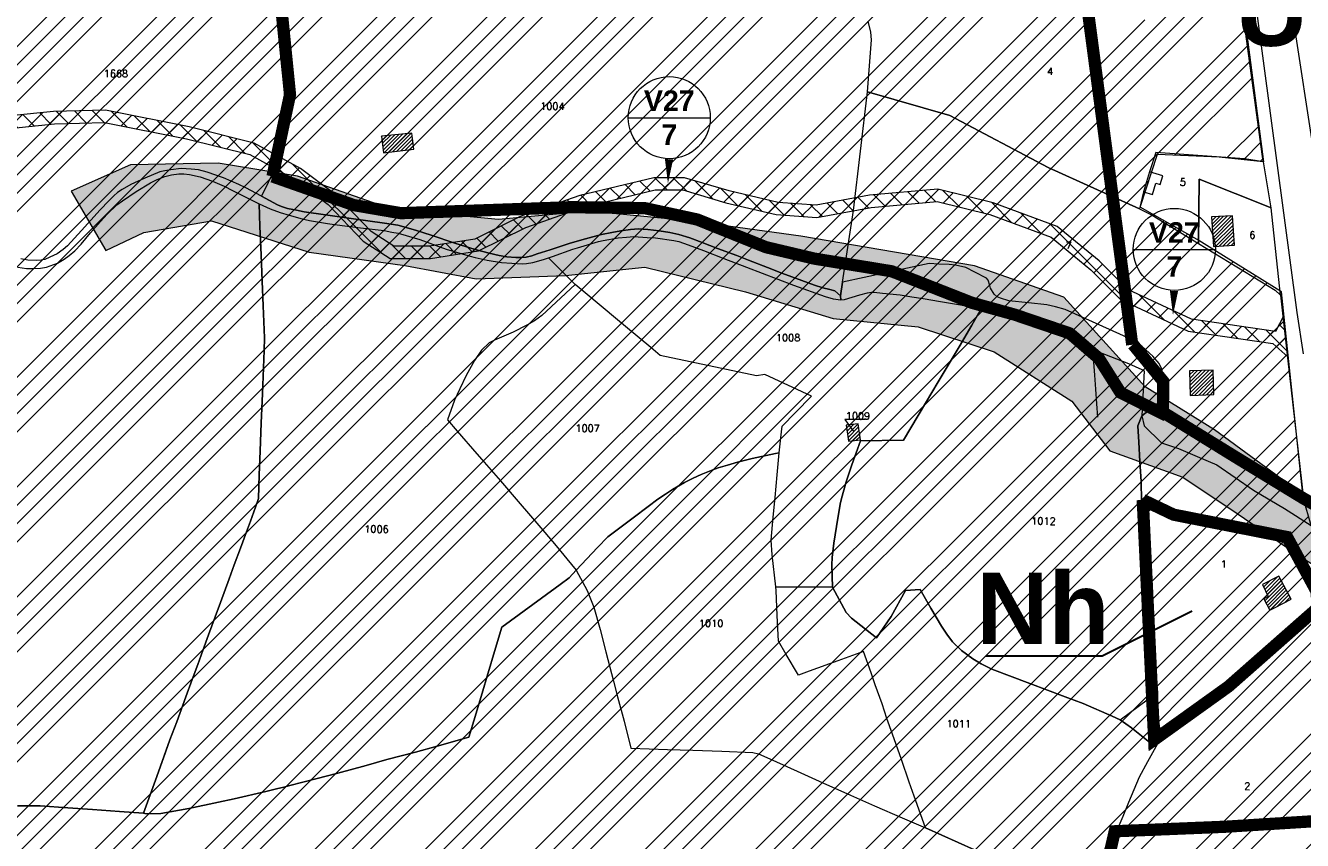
# Model space of a CAD drawing. Header units: metres. Extents: x 578835 to 593571, y 248557 to 255108.
# Tile 85 of 251: x 582667 to 583292, y 251496 to 251895. Entities that reach past the tile are written whole.
import ezdxf

# ---------------------------------------------------------------- set-up
doc = ezdxf.new("R2010")
doc.units = ezdxf.units.M
doc.linetypes.add('CACHEX2', pattern=[0.75, 0.5, -0.25])
doc.linetypes.add('SOLID_LINE', pattern=[0])
for name, color, linetype, lineweight in [('Cad-BATIMENT_BATI_LEGER13', 7, 'SOLID_LINE', 0), ('Cad-BATIMENT_BATI_PRIVE12', 7, 'SOLID_LINE', 0), ('Cad-BATIMENT_BATI_PRIVE12_HACH', 7, 'SOLID_LINE', 0), ('Cad-HYDROGRAPHI_COURS_D_EAU28', 5, 'SOLID_LINE', 0), ('Cad-PARCELLAIRE_PARCELLE1', 250, 'SOLID_LINE', 0), ('Cad-PARCELLAIRE_PARCELLE1_', 250, 'SOLID_LINE', 0), ('Cad-RESEAU_ROUT_AXE_DE_VOIE26', 255, 'SOLID_LINE', 0), ('Cad-RESEAU_ROUT_LIMITE_DE_VOIE_P23', 8, 'SOLID_LINE', 0), ('Cad-TOPONYMIE_DETAIL_PARCELLAIR181', 7, 'SOLID_LINE', 0), ('Cad-TOPONYMIE_NUMERO_DE_PARCELL182', 250, 'SOLID_LINE', 0), ('ER', 192, 'Continuous', 18), ('PLU', 7, 'CACHEX2', 5), ('PPRI global - contour', 152, 'Continuous', 5), ('PPRI global - hachures', 152, 'Continuous', 5), ('PPRIF - contour', 10, 'Continuous', 9)]:
    doc.layers.add(name, color=color, linetype=linetype, lineweight=lineweight)
doc.layers.add('PLU nom', color=7, linetype='Continuous')
doc.styles.get("Standard").update_dxf_attribs({"font": 'arialbd_0.ttf', "height": 50})
doc.styles.add('TEXTSTYLE_45_11', font='txt.shx', dxfattribs={"oblique": 50})

msp = doc.modelspace()

# ---------------------------------------------------------------- hatches: boundary and pattern name
at = {"layer": 'Cad-BATIMENT_BATI_PRIVE12_HACH', "ltscale": 0.4}
h = msp.add_hatch(dxfattribs=at)
h.set_pattern_fill('ANSI31', color=256, scale=0.4, style=0)
h.paths.add_polyline_path([(582842.53, 251832.44), (582857.47, 251834.14), (582856.48, 251842.08), (582841.52, 251840.61)])
h = msp.add_hatch(dxfattribs=at)
h.set_pattern_fill('ANSI31', color=256, scale=0.4, style=0)
h.paths.add_polyline_path([(583259.03, 251787.25), (583258, 251801.65), (583247.75, 251801.03), (583248.79, 251786.51)])
h = msp.add_hatch(dxfattribs=at)
h.set_pattern_fill('ANSI31', color=256, scale=0.4, style=0)
h.paths.add_polyline_path([(583248.82, 251714.05), (583248.48, 251726.06), (583236.96, 251725.67), (583237.31, 251713.65)])
h = msp.add_hatch(dxfattribs=at)
h.set_pattern_fill('ANSI31', color=256, scale=0.4, style=0)
h.paths.add_polyline_path([(583075.9, 251691.94), (583074.84, 251699.77), (583069.04, 251699.06), (583070.11, 251691.24)])
h = msp.add_hatch(dxfattribs=at)
h.set_pattern_fill('ANSI31', color=256, scale=0.4, style=0)
h.paths.add_polyline_path([(583286.67, 251613.99), (583280.63, 251625.19), (583272.65, 251621.07), (583275.52, 251615.29), (583273.31, 251614.1), (583276.33, 251608.56), (583278.63, 251609.64)])
at = {"layer": 'ER', "ltscale": 0.4}
h = msp.add_hatch(dxfattribs=at)
h.set_pattern_fill('ANSI37', color=256, scale=2, style=0)
h.paths.add_polyline_path([(582796.74, 252490.16), (582769.25, 252486.91), (582751.21, 252470.8), (582730.2, 252455.87), (582703.18, 252445.74), (582667.97, 252433.81), (582630.66, 252426.35), (582616.13, 252419.7), (582611.33, 252414.89), (582602.92, 252440.09), (582578.85, 252485.94), (582556.56, 252535.65), (582541.51, 252565.17), (582528.44, 252580.62), (582512.68, 252591.12), (582488.4, 252608.05), (582472.83, 252625.23), (582472.83, 252631.27), (582478.02, 252640.23), (582488.83, 252642.2), (582507.51, 252640.55), (582536.33, 252630.95), (582584.88, 252614.59), (582587.68, 252619.98), (582538.23, 252636.64), (582508.74, 252646.46), (582488.55, 252648.24), (582474.22, 252645.64), (582466.83, 252632.88), (582466.83, 252622.92), (582484.41, 252603.52), (582509.3, 252586.16), (582524.4, 252576.09), (582536.48, 252561.82), (582551.15, 252533.05), (582573.45, 252483.32), (582597.39, 252437.73), (582606.72, 252409.73), (582605.23, 252404.89), (582595.31, 252402.74), (582584.48, 252412.53), (582568.75, 252427.7), (582550.3, 252455.57), (582537.23, 252472.05), (582516.52, 252510.01), (582497.68, 252526.49), (582474.98, 252541.62), (582445.46, 252553.78), (582431.57, 252558.41), (582430.11, 252545.81), (582423.34, 252552.84), (582404.55, 252581.87), (582376.71, 252616.66), (582350.38, 252633.62), (582321.17, 252646.47), (582291.42, 252649.97), (582249.04, 252650.55), (582220.64, 252652.25), (582175.3, 252658.48), (582156.76, 252664.66), (582149.33, 252667.45), (582147.99, 252661.54), (582154.76, 252659.01), (582173.93, 252652.61), (582220.05, 252646.27), (582248.82, 252644.55), (582291.03, 252643.98), (582319.58, 252640.62), (582347.53, 252628.32), (582372.64, 252612.14), (582399.68, 252578.35), (582418.62, 252549.09), (582474.29, 252491.38), (582506.5, 252456.92), (582516.46, 252433.67), (582520.16, 252416.24), (582513.46, 252404.9), (582485.65, 252372.56), (582464.23, 252348.89), (582447.94, 252338.57), (582435.29, 252336.46), (582397.51, 252342.1), (582360.44, 252348.94), (582330, 252355.26), (582297.29, 252358.13), (582252.85, 252363.25), (582218.92, 252369.58), (582194.15, 252368.99), (582173.95, 252362.26), (582168.39, 252354.62), (582166.96, 252346.03), (582188.65, 252307.2), (582215.9, 252285.85), (582242.17, 252275.91), (582256.01, 252262.77), (582269.08, 252250.42), (582288.32, 252238.59), (582307.73, 252234.11), (582337.11, 252234.82), (582386.15, 252227.72), (582440.89, 252221.32), (582476.71, 252210.58), (582504.48, 252209.85), (582569, 252219.17), (582598.6, 252223.98), (582602.74, 252221.4), (582610.83, 252207.91), (582620.1, 252186.53), (582637.49, 252156.1), (582655.02, 252137.85), (582666.41, 252128.74), (582688.82, 252123.51), (582708.41, 252123.51), (582725.34, 252114.7), (582734.85, 252107.1), (582736.07, 252096.1), (582729.77, 252075.09), (582723.28, 252035.45), (582722.58, 252010.22), (582713.67, 251992.4), (582698.19, 251967.77), (582675.88, 251943.38), (582649.51, 251929.51), (582621.53, 251921.81), (582598.81, 251919.61), (582583.13, 251907.67), (582564.2, 251893.11), (582552.1, 251875.71), (582550.34, 251861.66), (582558.35, 251856.66), (582575.66, 251855.93), (582599.7, 251844.63), (582623.95, 251839.48), (582646.09, 251840.22), (582661.18, 251844.53), (582681.51, 251846.63), (582706.04, 251847.33), (582746.16, 251839.31), (582777.12, 251831.57), (582798.72, 251819.73), (582815.48, 251807.16), (582832.68, 251789.25), (582845.85, 251780.72), (582865.53, 251780.72), (582889.06, 251784.4), (582912.14, 251795.94), (582940.37, 251805.82), (582975.56, 251814.26), (582989.04, 251814.26), (583010.12, 251807.94), (583034.7, 251802.16), (583054.6, 251800.68), (583081.25, 251805.73), (583113.44, 251808.52), (583139.2, 251802.26), (583169.25, 251791.08), (583188.74, 251775.08), (583203.28, 251760.54), (583236.28, 251745.14), (583277.77, 251739.04), (583285.1, 251732.57), (583282.99, 251752.41), (583279.03, 251744.92), (583238.02, 251750.95), (583206.78, 251765.53), (583192.77, 251779.53), (583172.29, 251796.35), (583140.96, 251808.01), (583113.9, 251814.59), (583080.43, 251811.68), (583054.26, 251806.73), (583035.62, 251808.11), (583011.67, 251813.74), (582989.92, 251820.26), (582974.85, 251820.26), (582938.67, 251811.58), (582909.8, 251801.48), (582887.21, 251790.18), (582865.06, 251786.72), (582847.62, 251786.72), (582836.53, 251793.9), (582819.47, 251811.67), (582801.97, 251824.79), (582779.32, 251837.21), (582747.47, 251845.17), (582706.55, 251853.35), (582681.11, 251852.63), (582660.04, 251850.45), (582645.16, 251846.19), (582624.48, 251845.5), (582601.62, 251850.35), (582577.12, 251861.88), (582560.18, 251862.58), (582556.77, 251864.72), (582557.87, 251873.5), (582568.6, 251888.92), (582586.78, 251902.91), (582601.08, 251913.8), (582622.62, 251915.89), (582651.73, 251923.89), (582679.6, 251938.56), (582702.98, 251964.12), (582718.9, 251989.45), (582728.54, 252008.73), (582729.27, 252034.88), (582735.63, 252073.74), (582742.17, 252095.55), (582740.54, 252110.23), (582728.63, 252119.76), (582709.88, 252129.51), (582689.51, 252129.51), (582669.09, 252134.27), (582659.07, 252142.29), (582642.34, 252159.72), (582625.47, 252189.22), (582616.18, 252210.66), (582607.14, 252225.72), (582599.86, 252230.27), (582568.09, 252225.1), (582504.13, 252215.86), (582477.66, 252216.56), (582442.11, 252227.22), (582386.93, 252233.67), (582337.47, 252240.84), (582308.34, 252240.12), (582290.63, 252244.21), (582272.75, 252255.21), (582260.13, 252267.13), (582245.42, 252281.1), (582218.88, 252291.14), (582193.3, 252311.18), (582173.22, 252347.11), (582174.08, 252352.24), (582177.67, 252357.17), (582195.19, 252363.01), (582218.44, 252363.57), (582251.95, 252357.32), (582296.68, 252352.16), (582329.13, 252349.31), (582359.28, 252343.05), (582396.52, 252336.18), (582435.34, 252330.39), (582450.12, 252332.85), (582468.13, 252344.25), (582490.15, 252368.59), (582518.35, 252401.39), (582526.51, 252415.2), (582522.21, 252435.49), (582511.6, 252460.25), (582478.64, 252495.51), (582435.51, 252540.22), (582436.68, 252550.38), (582443.36, 252548.15), (582472.15, 252536.3), (582494.03, 252521.72), (582511.77, 252506.2), (582532.21, 252468.72), (582545.44, 252452.05), (582564.11, 252423.84), (582580.39, 252408.14), (582593.57, 252396.22), (582609.94, 252399.78), (582612.27, 252407.34), (582619.61, 252414.69), (582632.52, 252420.61), (582669.52, 252428.01), (582705.19, 252440.09), (582733.04, 252450.53), (582755.47, 252466.46), (582796.94, 252473.67), (582796.82, 252482.36)])
at = {"layer": 'PPRI global - hachures', "ltscale": 0.4}
h = msp.add_hatch(dxfattribs=at)
h.set_pattern_fill('ANSI36', color=256, scale=2, style=0)
h.paths.add_polyline_path([(583752.45, 251486.52), (583710.38, 251446.09), (583675.6, 251437.2), (583545.35, 251444.47), (583497.62, 251469.54), (583410.25, 251572.24), (583343.11, 251625.61), (583309.94, 251652.29), (583249.26, 251696.77), (583215.29, 251717.79), (583175.45, 251761.78), (583131.77, 251777.15), (583046.82, 251791.7), (582993.43, 251798.98), (582943.27, 251803.83), (582898.78, 251799.79), (582847.01, 251804.64), (582800.49, 251820.93), (582761.66, 251827.4), (582718.78, 251826.59), (582689.66, 251813.65), (582706.65, 251784.54), (582725.25, 251793.43), (582758.42, 251799.09), (582806.15, 251783.73), (582853.07, 251777.26), (582887.86, 251770.79), (582931.54, 251772.41), (582970.37, 251776.45), (583019.72, 251764.32), (583062.6, 251751.38), (583104.22, 251747.18), (583141.43, 251735.05), (583179.46, 251710.79), (583198.06, 251686.53), (583233.66, 251673.59), (583260.35, 251655.8), (583291.1, 251634.78), (583323.45, 251614.56), (583334.78, 251595.15), (583346.11, 251562), (583345.3, 251532.89), (583342.06, 251490.84), (583316.17, 251479.52), (583292.71, 251466.58), (583274.92, 251446.36), (583244.98, 251423.72), (583213.38, 251407.3), (583185.07, 251398.41), (583138.96, 251404.07), (583098.51, 251408.92), (583100.12, 251381.42), (583137.34, 251375.76), (583179.4, 251367.68), (583198.82, 251372.53), (583217.43, 251387.09), (583253.02, 251407.3), (583294.28, 251427.52), (583318.55, 251436.41), (583346.05, 251439.65), (583364.66, 251433.18), (583410.15, 251419.25), (583474.06, 251388.52), (583527.45, 251384.48), (583572.75, 251379.62), (583626.14, 251365.07), (583663.36, 251345.66), (583712.71, 251314.12), (583749.11, 251290.67), (583768.53, 251274.5), (583762.05, 251433.8), (583761.24, 251495.26)])
at = {"layer": 'PPRIF - contour', "lineweight": 15}
h = msp.add_hatch(dxfattribs=at)
h.set_pattern_fill('ANSI34', color=30, scale=2, style=0)
h.paths.add_polyline_path([(583168.56, 249236.59), (583178.02, 249273.37), (583184.15, 249314.36), (583186.86, 249348.54), (583183.82, 249412.65), (583188.31, 249497.75), (583209.56, 249638.59), (583209.57, 249654.16), (583202.87, 249764.69), (583181.22, 249772.54), (583212.18, 249841.81), (583235.33, 249974.64), (583193.51, 249985.09), (583186.04, 250045.54), (583188.28, 250067.18), (583195.8, 250078.07), (583245.78, 250078.37), (583251.01, 250132.85), (583194.25, 250138.82), (583209.94, 250168.32), (583209.19, 250188.47), (583208.21, 250203.8), (583217.43, 250267.61), (583213.64, 250277.41), (583256.98, 250284.74), (583262.34, 250350.34), (583266.18, 250436.39), (583274.5, 250436.7), (583214.43, 250499.33), (583184.56, 250537.39), (583218.91, 250547.09), (583241.07, 250552.07), (583269.68, 250547.09), (583271.18, 250569.48), (583274.91, 250580.67), (583286.48, 250597.77), (583293.66, 250716.62), (583278.73, 250731.44), (583193.67, 250750.25), (583156.78, 250759.28), (583135.71, 250831.5), (583141.39, 250856.49), (583145.69, 250864.01), (583161.1, 250891.6), (583169.34, 250905.21), (583172.57, 250920.26), (583171.49, 250936.38), (583169.31, 250950.6), (583181.85, 251003.26), (583206.95, 251084.03), (583216.62, 251114.12), (583232.39, 251161.77), (583245.29, 251209.41), (583234.54, 251210.94), (583234.1, 251288.09), (583244.66, 251288.39), (583237.9, 251328.73), (583229.54, 251356.01), (583200.13, 251357.42), (583190.46, 251371.39), (583189.74, 251379.63), (583190.1, 251406.14), (583244.22, 251415.82), (583256.04, 251419.04), (583270.74, 251430.86), (583295.47, 251440.89), (583325.21, 251451.64), (583340.94, 251464.43), (583366, 251457.91), (583398.59, 251444.88), (583422.15, 251436.37), (583417.63, 251462.92), (583418.14, 251495.99), (583409.11, 251546.1), (583400.09, 251585.18), (583359.99, 251579.17), (583344.95, 251609.23), (583333.92, 251624.76), (583325.9, 251633.28), (583319.39, 251648.31), (583296.33, 251649.31), (583292.32, 251666.85), (583282.01, 251764.42), (583240.65, 251790.03), (583212.78, 251805.76), (583221.32, 251831.82), (583251.44, 251830.48), (583273.02, 251828.23), (583262.67, 251903.93), (583199.69, 251895.44), (583192.95, 251945.32), (583256.33, 251954.31), (583243.74, 252050.47), (583214.52, 252068.27), (583208.68, 252073.66), (583201.93, 252137.92), (583178.11, 252135.22), (583183.95, 252176.12), (583226.69, 252181.65), (583216.8, 252253.1), (583210.96, 252307.92), (583193.36, 252422.33), (583178.97, 252519.84), (583167.73, 252607.66), (583178.52, 252614.4), (583188.29, 252625.39), (583184.93, 252642.05), (583192.13, 252639.75), (583210.89, 252641.9), (583205.05, 252676.95), (583200.1, 252708.47), (583205.05, 252708.02), (583194.96, 252797.38), (583191.02, 252799.28), (583173.51, 252800.6), (583168.08, 252797.59), (583165.67, 252793.82), (583165.69, 252787.69), (583073.05, 252815.41), (583065.66, 252814.13), (583065.94, 252812.7), (583046.85, 252808.33), (583047.04, 252816.04), (582997.15, 252812.42), (582995.86, 252782.45), (582980.16, 252787.72), (582949.89, 252804.92), (582947.27, 252800.69), (582935.19, 252777.61), (582924.38, 252768.8), (582917.32, 252760.63), (582910.91, 252748.5), (582903.76, 252736.42), (582880, 252724.86), (582817.58, 252706.15), (582782.59, 252696.37), (582747.69, 252696.56), (582653.19, 252726.32), (582583.51, 252736.7), (582547.53, 252745.89), (582391.95, 252693.83), (582342.71, 252696.56), (582258, 252701.11), (582228.89, 252730.03), (582194.3, 252754.65), (582137.15, 252749.12), (582028.37, 252701.22), (581997.03, 252701.83), (581923.09, 252643.99), (581895.44, 252653.82), (581782.97, 252699.88), (581749.17, 252724.45), (581694.48, 252730.59), (581626.87, 252779.73), (581623.69, 252832.13), (581568.99, 252867.14), (581549.94, 252902.76), (581520.9, 252875.84), (581488.95, 252861.1), (581415.1, 252871.66), (581333.97, 252861.22), (581285.87, 252845.9), (581226.26, 252859.41), (581213.27, 252848.96), (581176.79, 252829.19), (581135.62, 252832.26), (581093.83, 252851.3), (581026.18, 252865.71), (580894.22, 252859.98), (580764.18, 252821.75), (580666.25, 252837.89), (580606.97, 252807.31), (580553.37, 252825.96), (580518.38, 252831.19), (580426.24, 252844.58), (580314.78, 252864.48), (580232.54, 252861.61), (580193.34, 252877.86), (579737.68, 252731.06), (579339.29, 252594.91), (579467.34, 252529.95), (579492.26, 252526.53), (579537.88, 252506.87), (579628.29, 252501.98), (579673.34, 252488.27), (579756.55, 252421.24), (579801.62, 252412.32), (579849.52, 252376.66), (579890.09, 252373.24), (579954.11, 252362.98), (580003.08, 252331.22), (580020.69, 252319.86), (580037.79, 252307.65), (580048.55, 252295.44), (580067.12, 252269.55), (580095.49, 252178.46), (580127.66, 252086.63), (580157.22, 252011.67), (580209.32, 251928.46), (580208.41, 251858.24), (580196.24, 251818.11), (580206.29, 251790.3), (580227.07, 251716.54), (580274.53, 251673.98), (580324.82, 251599.61), (580345.2, 251567.99), (580352.27, 251548.44), (580380.56, 251474.57), (580498.13, 251465.11), (580632.34, 251425.65), (580688.87, 251403.81), (580903, 251328.66), (581057.22, 251304.45), (581128.89, 251277.45), (581306.24, 251176.53), (581363.6, 251156.15), (581418.4, 251079.72), (581465.72, 250967.17), (581546.02, 250830.88), (581604.72, 250760.44), (581621.29, 250710.76), (581635.31, 250677.64), (581677.37, 250643.25), (581761.5, 250538.8), (581878.03, 250481.58), (581978.36, 250416.05), (582083.64, 250336.15), (582132.06, 250252.96), (582193.12, 250147.32), (582211.34, 250118.18), (582217.79, 250080.35), (582244.22, 249930.09), (582252.92, 249788.8), (582279.87, 249720.73), (582264.14, 249693.23), (582229.1, 249576.98), (582243.69, 249504.21), (582236.53, 249458.37), (582233.12, 249417.21), (582207.89, 249404.14), (582210.7, 249314.66), (582282.52, 249136.36), (582365.79, 249069.63), (582329.51, 248868.66), (582370.33, 248802.93), (582389.99, 248830.88), (582435.35, 248829.37), (582475.81, 248930.64), (582488.18, 248933.83), (582505.04, 248934.94), (582536.56, 248931.03), (582545.58, 248873.46), (582547.73, 248837.81), (582559.27, 248733.3), (582660.26, 248731.96), (582707.75, 248722.61), (582711.09, 248844.25), (582713.77, 248853.61), (582730.11, 248933.31), (582770.57, 249048.63), (582781.22, 249070.77), (582782.86, 249074.05), (582786.69, 249073.51), (582794.34, 249066.4), (582795.98, 249060.39), (582802, 249037.44), (582837.54, 249029.24), (582847.92, 249019.4), (582859.41, 249022.68), (582870.89, 249021.59), (582882.91, 249029.79), (582897.68, 249024.87), (582894.41, 249004.61), (582898.78, 248991.5), (582903.16, 248984.94), (582914.71, 248986.01), (582980.86, 249040.12), (583036.72, 249107.47), (583089.79, 249152.85), (583096.96, 249144.66), (583169.29, 249123.72), (583150.9, 249178.85), (583158.77, 249200.15)])

# ---------------------------------------------------------------- linework, layer by layer
at = {"layer": 'Cad-BATIMENT_BATI_LEGER13'}
msp.add_lwpolyline([(583222.68, 251816.99), (583223.89, 251821.11), (583217.47, 251823.13), (583214.41, 251813.29), (583218.8, 251811.99), (583220.56, 251817.59), (583222.68, 251816.99), (583222.68, 251816.99)], close=True, dxfattribs=at)
msp.add_lwpolyline([(583222.68, 251816.99), (583223.89, 251821.11), (583217.47, 251823.13), (583214.41, 251813.29), (583218.8, 251811.99), (583220.56, 251817.59), (583222.68, 251816.99), (583222.68, 251816.99)], close=True, dxfattribs=at)
at = {"layer": 'Cad-BATIMENT_BATI_PRIVE12'}
for points in [[(582842.53, 251832.44), (582857.47, 251834.14), (582856.48, 251842.08), (582841.52, 251840.61), (582842.53, 251832.44), (582842.53, 251832.44)], [(583259.03, 251787.25), (583258, 251801.65), (583247.75, 251801.03), (583248.79, 251786.51), (583259.03, 251787.25), (583259.03, 251787.25)], [(583248.82, 251714.05), (583248.48, 251726.06), (583236.96, 251725.67), (583237.31, 251713.65), (583248.82, 251714.05), (583248.82, 251714.05)], [(583075.9, 251691.94), (583074.84, 251699.77), (583069.04, 251699.06), (583070.11, 251691.24), (583075.9, 251691.94), (583075.9, 251691.94)], [(583286.67, 251613.99), (583280.63, 251625.19), (583272.65, 251621.07), (583275.52, 251615.29), (583273.31, 251614.1), (583276.33, 251608.56), (583278.63, 251609.64), (583286.67, 251613.99), (583286.67, 251613.99)]]:
    msp.add_lwpolyline(points, close=True, dxfattribs=at)
at = {"layer": 'Cad-HYDROGRAPHI_COURS_D_EAU28'}
msp.add_lwpolyline([(582663.63, 251776.51), (582667.8, 251775.86), (582670.85, 251775.78), (582674.64, 251775.88), (582677.64, 251776.46), (582683.08, 251778.47), (582686.3, 251780.3), (582688.79, 251782.18), (582691.48, 251784.52), (582694.6, 251787.68), (582699.16, 251793.18), (582704.13, 251798.84), (582707.3, 251802.33), (582712.03, 251806.97), (582714.76, 251808.86), (582721.53, 251813.55), (582728.61, 251817.71), (582731.85, 251819.32), (582735.52, 251820.85), (582738.76, 251821.57), (582742.42, 251822.1), (582744.82, 251822.07), (582747.64, 251821.86), (582752.77, 251820.62), (582758.87, 251818.56), (582764.52, 251816.03), (582768.66, 251813.91), (582781.72, 251807.53), (582787.04, 251805.08), (582791.97, 251803.15), (582796.37, 251801.84), (582802.7, 251800.03), (582806.31, 251799.22), (582815.08, 251797.83), (582818.51, 251797.33), (582831.34, 251795.73), (582842.91, 251794.36), (582846.59, 251793.66), (582849.69, 251793.13), (582860.41, 251790.01), (582873.25, 251785.29), (582884.92, 251781.81), (582887.36, 251781.23), (582893.32, 251779.94), (582900.26, 251778.73), (582910.45, 251778.13), (582912.5, 251778.2), (582915.68, 251778.68), (582920.91, 251780.12), (582923.23, 251780.98), (582925.31, 251781.72), (582935.15, 251785.33), (582937.57, 251785.97), (582947.71, 251789.05), (582950.06, 251789.47), (582957.37, 251790.85), (582961.46, 251791.19), (582964.98, 251791.38), (582971.61, 251791.04), (582975.67, 251790.82), (582984.59, 251789.56), (582987.03, 251788.98), (582991.69, 251787.36), (582999.19, 251784.53), (583009.15, 251780.68), (583020.14, 251776.47), (583043.13, 251767.68), (583058.76, 251762.08), (583062.56, 251760.94), (583066.41, 251760.38), (583066.24, 251762.48), (583063.47, 251764.92), (583060.95, 251765.49), (583057.51, 251766.31), (583053.44, 251767.65), (583047.31, 251769.93), (583037.53, 251773.57), (583030.54, 251776.33), (583021.18, 251779.9), (583015.38, 251782.2), (583005.94, 251785.65), (582998.53, 251788.49), (582992.41, 251790.76), (582987.07, 251792.43), (582982.7, 251793.41), (582977.53, 251794.21), (582971.95, 251794.86), (582967.39, 251795.15), (582963.38, 251794.81), (582958.73, 251794.31), (582954.26, 251793.38), (582949.24, 251792.41), (582941.33, 251790.3), (582933.93, 251788.23), (582924.14, 251784.97), (582917.79, 251782.99), (582915.16, 251781.99), (582912.4, 251781.42), (582910.28, 251781.14), (582907.31, 251781.22), (582902.91, 251781.52), (582899.22, 251782.21), (582894.27, 251783.37), (582887.37, 251785.13), (582877.46, 251788.2), (582865.84, 251792.14), (582858.22, 251794.63), (582849.61, 251797.03), (582843.09, 251798.05), (582827.84, 251800.12), (582814.24, 251801.99), (582803.72, 251803.58), (582800.04, 251804.27), (582795.59, 251805.24), (582792.63, 251806.22), (582790.75, 251806.95), (582782.89, 251811.2), (582775.14, 251815.23), (582771.78, 251816.96), (582764.26, 251820.13), (582756.27, 251823.03), (582752.06, 251824.12), (582748.4, 251824.49), (582743.6, 251824.75), (582738.55, 251824.11), (582735.53, 251823.63), (582733.18, 251823.11), (582725.78, 251820.03), (582718.86, 251816.9), (582714.7, 251814.44), (582712.43, 251813.02), (582710.59, 251811.42), (582708.15, 251808.98), (582703.9, 251804.51), (582694.77, 251794.38), (582687.98, 251786.9), (582685.83, 251785.05), (582682.94, 251783.03), (582679.3, 251781.28), (582676.84, 251780.18), (582675.05, 251779.81), (582672.51, 251779.71), (582668.53, 251779.94), (582665.1, 251780.54)], dxfattribs=at)
for points in [[(583222.56, 251710.64), (583224.14, 251720.35), (583223.66, 251726.11), (583222.08, 251729.21), (583219.05, 251732.87), (583213.8, 251737.55), (583207.96, 251741.31), (583176.1, 251755.7), (583171.46, 251756.99), (583167.09, 251758.07), (583158.11, 251758.99), (583148.54, 251759.98), (583144.49, 251761.2), (583142.86, 251761.95), (583141.43, 251763.18), (583139.61, 251766.14), (583139.26, 251767.45), (583138.39, 251770.05), (583137.63, 251771.11), (583131.87, 251774.08), (583127.48, 251776.27), (583122.52, 251777.43), (583119.37, 251777.72), (583114.31, 251777.97), (583109.51, 251778.24), (583067.16, 251769.13), (583066.24, 251762.48), (583066.41, 251760.38), (583068.2, 251760.63), (583075.59, 251762.92), (583079.38, 251763.9), (583081.42, 251764.19), (583082.66, 251764.18), (583086.73, 251763.74), (583095.37, 251762.9), (583101.14, 251761.93), (583106.57, 251761.04), (583115.18, 251759.65), (583122.95, 251758.4), (583130.49, 251757.02), (583135.24, 251756.3), (583147.11, 251754.4), (583154.73, 251753.03), (583162.6, 251751.57), (583165.02, 251751.21), (583167.05, 251750.49), (583170.21, 251749.19), (583172.02, 251748.23), (583175.43, 251745.95), (583183.97, 251740.3), (583189.03, 251737.04), (583189.38, 251736.85), (583190.94, 251735.87), (583193.27, 251734.62), (583195.32, 251733.79), (583201.19, 251731.6), (583207.16, 251729.3), (583213.58, 251726.38), (583214.71, 251725.7), (583213.58, 251703.65), (583222.56, 251710.64), (583222.56, 251710.64)], [(583279.04, 251669.99), (583269.31, 251674.96), (583260.24, 251682.91), (583241.54, 251694.61), (583231.18, 251700.21), (583224.76, 251704.02), (583223.05, 251706.67), (583222.56, 251710.64), (583213.58, 251703.65), (583214.82, 251698.73), (583223.25, 251690.51), (583231.64, 251687.65), (583240.7, 251683.84), (583250.29, 251679.62), (583268.37, 251667.31), (583283.39, 251658.3), (583296.46, 251649.92), (583292.8, 251663.1), (583279.04, 251669.99), (583279.04, 251669.99)]]:
    msp.add_lwpolyline(points, close=True, dxfattribs=at)
at = {"layer": 'Cad-PARCELLAIRE_PARCELLE1'}
for points in [[(583331.09, 251808.87), (583329.55, 251872.83), (583422.09, 251882), (583408.78, 251948.66), (583397.1, 252023.49), (583377.4, 252026.42), (583371.89, 252027.18), (583349.44, 252030.55), (583325.92, 252033.83), (583303.56, 252036.97), (583290.9, 252038.71), (583265.8, 252040.06), (583282.63, 251931.34), (583286.79, 251929.91), (583284.29, 251920.22), (583301.36, 251808.5), (583309.94, 251808.44), (583318.61, 251808.27), (583331.09, 251808.87), (583331.09, 251808.87)], [(583281.52, 251762.82), (583284.99, 251732), (583287.56, 251709.03), (583292.8, 251663.1), (583279.04, 251669.99), (583269.31, 251674.96), (583260.24, 251682.91), (583241.54, 251694.61), (583231.18, 251700.21), (583224.76, 251704.02), (583223.05, 251706.67), (583222.56, 251710.64), (583224.14, 251720.35), (583223.66, 251726.11), (583222.08, 251729.21), (583219.05, 251732.87), (583213.8, 251737.55), (583207.96, 251741.31), (583176.1, 251755.7), (583171.46, 251756.99), (583167.09, 251758.07), (583158.11, 251758.99), (583148.54, 251759.98), (583144.49, 251761.2), (583142.86, 251761.95), (583141.43, 251763.18), (583139.61, 251766.14), (583139.26, 251767.45), (583138.39, 251770.05), (583137.63, 251771.11), (583131.87, 251774.08), (583127.48, 251776.27), (583122.52, 251777.43), (583119.37, 251777.72), (583114.31, 251777.97), (583109.51, 251778.24), (583067.16, 251769.13), (583072.49, 251804.13), (583079.34, 251862.33), (583119.71, 251850.65), (583167.83, 251825.23), (583212.55, 251805), (583218.74, 251801.83), (583241.33, 251788.01), (583278.84, 251765.16), (583281.52, 251762.82), (583281.52, 251762.82)], [(583273.19, 251828), (583263.83, 251829.56), (583220.47, 251832.52), (583217.47, 251823.13), (583214.41, 251813.29), (583212.55, 251805), (583218.74, 251801.83), (583241.33, 251788.01), (583241.75, 251819.58), (583276.88, 251805.56), (583273.19, 251828), (583273.19, 251828)], [(583276.88, 251805.56), (583241.75, 251819.58), (583241.33, 251788.01), (583278.84, 251765.16), (583281.52, 251762.82), (583276.88, 251805.56), (583276.88, 251805.56)], [(582936.27, 251768.02), (582919.98, 251752.85), (582916.49, 251750.21), (582912.63, 251748), (582905.99, 251744.66), (582896.83, 251740.78), (582894.3, 251739.45), (582890.48, 251735.78), (582887.11, 251730.71), (582882.95, 251723.34), (582879.93, 251716.96), (582877.27, 251711.39), (582873.95, 251701.75), (582878.63, 251696.12), (582888.29, 251685), (582891.84, 251680.94), (582899.78, 251671.8), (582909.37, 251660.56), (582918.58, 251649.95), (582926.17, 251641), (582936.88, 251628.19), (582933.4, 251624.44), (582928.99, 251621.06), (582919.81, 251614.39), (582900.54, 251600.3), (582897.37, 251590), (582893.32, 251576.29), (582891.11, 251569.09), (582887.38, 251556.5), (582884.26, 251546.44), (582868.8, 251542.03), (582858.17, 251539.03), (582844.21, 251535.41), (582834.14, 251532.57), (582820.2, 251528.73), (582809.39, 251525.93), (582796.72, 251522.64), (582793.81, 251521.96), (582790.17, 251521.1), (582784.93, 251519.77), (582769.4, 251516.14), (582761.87, 251514.51), (582747.28, 251511.51), (582733.64, 251509.03), (582726.41, 251508.77), (582725.06, 251509.09), (582731.56, 251527.14), (582738.06, 251545.07), (582741.43, 251553.93), (582745.86, 251566.12), (582748.94, 251574.62), (582751.63, 251581.98), (582754.1, 251588.87), (582756.93, 251596.47), (582760.17, 251605.21), (582762.78, 251612.34), (582767.09, 251623.96), (582769.5, 251630.73), (582772.53, 251638.9), (582775.48, 251646.95), (582777.44, 251652.12), (582779.92, 251658.91), (582781.37, 251663.26), (582781.73, 251674.78), (582782.24, 251686.41), (582782.75, 251700.17), (582783.3, 251714.37), (582784.08, 251735.61), (582784.39, 251741.88), (582783.74, 251757.55), (582783.23, 251769.54), (582782.73, 251782.43), (582782.07, 251796.42), (582781.72, 251807.53), (582787.04, 251805.08), (582791.97, 251803.15), (582796.37, 251801.84), (582802.7, 251800.03), (582806.31, 251799.22), (582815.08, 251797.83), (582818.51, 251797.33), (582831.34, 251795.73), (582842.91, 251794.36), (582846.59, 251793.66), (582849.69, 251793.13), (582860.41, 251790.01), (582873.25, 251785.29), (582884.92, 251781.81), (582887.36, 251781.23), (582893.32, 251779.94), (582900.26, 251778.73), (582910.45, 251778.13), (582912.5, 251778.2), (582915.68, 251778.68), (582920.91, 251780.12), (582923.23, 251780.98), (582936.27, 251768.02), (582936.27, 251768.02)], [(582923.23, 251780.98), (582925.31, 251781.72), (582935.15, 251785.33), (582937.57, 251785.97), (582947.71, 251789.05), (582950.06, 251789.47), (582957.37, 251790.85), (582961.46, 251791.19), (582964.98, 251791.38), (582971.61, 251791.04), (582975.67, 251790.82), (582984.59, 251789.56), (582987.03, 251788.98), (582991.69, 251787.36), (582999.19, 251784.53), (583009.15, 251780.68), (583020.14, 251776.47), (583043.13, 251767.68), (583058.76, 251762.08), (583062.56, 251760.94), (583066.41, 251760.38), (583068.2, 251760.63), (583075.59, 251762.92), (583079.38, 251763.9), (583081.42, 251764.19), (583082.66, 251764.18), (583086.73, 251763.74), (583095.37, 251762.9), (583101.14, 251761.93), (583106.57, 251761.04), (583115.18, 251759.65), (583122.95, 251758.4), (583130.49, 251757.02), (583135.24, 251756.3), (583130.49, 251748.11), (583124.21, 251737.44), (583114.01, 251720.31), (583107.79, 251709.88), (583096.95, 251691.69), (583075.95, 251691.39), (583071.81, 251679.67), (583068.97, 251671.3), (583066.68, 251663.19), (583066.01, 251660.35), (583064.2, 251649.5), (583062.98, 251641.26), (583062.16, 251634.28), (583061.97, 251630.7), (583062.22, 251619.79), (583034.59, 251619.94), (583032.79, 251635.63), (583032.19, 251642.82), (583033.23, 251654.06), (583034.16, 251663.71), (583035.21, 251674.73), (583036.12, 251685.61), (583037.25, 251695.85), (583037.59, 251698.67), (583044.2, 251705.36), (583052.04, 251713.25), (583029.13, 251723.94), (583025.07, 251723.27), (582978, 251733.16), (582973.3, 251737.11), (582961.96, 251746.65), (582944.15, 251761.44), (582936.27, 251768.02), (582923.23, 251780.98), (582923.23, 251780.98)], [(583036.12, 251685.61), (583037.25, 251695.85), (583037.59, 251698.67), (583044.2, 251705.36), (583052.04, 251713.25), (583029.13, 251723.94), (583025.07, 251723.27), (582978, 251733.16), (582973.3, 251737.11), (582961.96, 251746.65), (582944.15, 251761.44), (582936.27, 251768.02), (582919.98, 251752.85), (582916.49, 251750.21), (582912.63, 251748), (582905.99, 251744.66), (582896.83, 251740.78), (582894.3, 251739.45), (582890.48, 251735.78), (582887.11, 251730.71), (582882.95, 251723.34), (582879.93, 251716.96), (582877.27, 251711.39), (582873.95, 251701.75), (582878.63, 251696.12), (582888.29, 251685), (582891.84, 251680.94), (582899.78, 251671.8), (582909.37, 251660.56), (582918.58, 251649.95), (582926.17, 251641), (582936.88, 251628.19), (582947.34, 251639.2), (582952.35, 251644.41), (582956.22, 251647.41), (582964.67, 251653.8), (582972.04, 251659.31), (582976.86, 251662.84), (582980.61, 251665.39), (582983.96, 251667.56), (582989.77, 251671.06), (582994.13, 251673.2), (582997.94, 251674.97), (583002.96, 251676.95), (583006.32, 251678.23), (583010.83, 251679.49), (583015.73, 251681.02), (583022.91, 251682.85), (583034.34, 251685.25), (583036.12, 251685.61), (583036.12, 251685.61)], [(583135.24, 251756.3), (583147.11, 251754.4), (583154.73, 251753.03), (583162.6, 251751.57), (583165.02, 251751.21), (583167.05, 251750.49), (583170.21, 251749.19), (583172.02, 251748.23), (583175.43, 251745.95), (583183.97, 251740.3), (583189.03, 251737.04), (583189.38, 251736.85), (583190.94, 251735.87), (583193.27, 251734.62), (583195.32, 251733.79), (583201.19, 251731.6), (583207.16, 251729.3), (583213.58, 251726.38), (583214.71, 251725.7), (583213.58, 251703.65), (583211.68, 251698.7), (583212.11, 251690.7), (583212.72, 251681.39), (583213.29, 251671.52), (583213.51, 251662.06), (583214.82, 251651.14), (583214.89, 251640.55), (583215.99, 251631.28), (583214.81, 251623.72), (583216.78, 251614.85), (583217.84, 251608.13), (583217.5, 251602.31), (583218.52, 251593.04), (583219.57, 251586.44), (583220.3, 251579.47), (583221.24, 251568.29), (583221.34, 251567.07), (583221.55, 251556.73), (583222.29, 251550.77), (583223.72, 251547.55), (583220.49, 251541.71), (583217.51, 251543.79), (583208.67, 251550.97), (583202.99, 251554.85), (583199.21, 251556.65), (583184.93, 251562.82), (583176.09, 251566.09), (583158.89, 251572.57), (583140.24, 251579.71), (583135.08, 251582.29), (583130.92, 251584.73), (583125.48, 251588.73), (583121, 251593.04), (583118.21, 251596.82), (583115.57, 251600.73), (583110.47, 251609.55), (583105.18, 251618.59), (583098.05, 251618.21), (583090.95, 251605.36), (583083.74, 251595.06), (583071.65, 251604.65), (583068.94, 251607.43), (583062.22, 251619.79), (583061.97, 251630.7), (583062.16, 251634.28), (583062.98, 251641.26), (583064.2, 251649.5), (583066.01, 251660.35), (583066.68, 251663.19), (583068.97, 251671.3), (583071.81, 251679.67), (583075.95, 251691.39), (583096.95, 251691.69), (583107.79, 251709.88), (583114.01, 251720.31), (583124.21, 251737.44), (583130.49, 251748.11), (583135.24, 251756.3), (583135.24, 251756.3)], [(583069.04, 251699.06), (583070.11, 251691.24), (583075.9, 251691.94), (583074.84, 251699.77), (583069.04, 251699.06), (583069.04, 251699.06)], [(582936.88, 251628.19), (582942.16, 251618.14), (582945.48, 251610.06), (582948.54, 251599.06), (582951.42, 251588.15), (582955.1, 251573.74), (582957.06, 251566.11), (582960.28, 251554.23), (582963.61, 251540.91), (582981.46, 251540.39), (582993.94, 251539.98), (583008.08, 251539.48), (583023.3, 251538.86), (583025.99, 251538.19), (583033.01, 251535.1), (583046.71, 251528.88), (583057.59, 251523.99), (583071.03, 251517.98), (583082.76, 251512.83), (583096.36, 251506.94), (583107.73, 251501.98), (583102.24, 251517.46), (583099.85, 251524.4), (583096.04, 251535.45), (583091.64, 251547.79), (583088.92, 251555.59), (583086.52, 251562.64), (583083.19, 251571.95), (583081.14, 251577.79), (583077.45, 251588.3), (583064.9, 251583.68), (583050.81, 251578.6), (583045.69, 251576.73), (583039.66, 251586.81), (583035.83, 251593.29), (583035.26, 251605.95), (583034.74, 251618.18), (583034.59, 251619.94), (583032.79, 251635.63), (583032.19, 251642.82), (583033.23, 251654.06), (583034.16, 251663.71), (583035.21, 251674.73), (583036.12, 251685.61), (583034.34, 251685.25), (583022.91, 251682.85), (583015.73, 251681.02), (583010.83, 251679.49), (583006.32, 251678.23), (583002.96, 251676.95), (582997.94, 251674.97), (582994.13, 251673.2), (582989.77, 251671.06), (582983.96, 251667.56), (582980.61, 251665.39), (582976.86, 251662.84), (582972.04, 251659.31), (582964.67, 251653.8), (582956.22, 251647.41), (582952.35, 251644.41), (582947.34, 251639.2), (582936.88, 251628.19), (582936.88, 251628.19)]]:
    msp.add_lwpolyline(points, close=True, dxfattribs=at)
for points in [[(583263.23, 251903.97), (583273.19, 251828), (583273.19, 251828), (583273.19, 251828), (583263.83, 251829.56), (583220.47, 251832.52), (583217.47, 251823.13), (583214.41, 251813.29), (583212.55, 251805), (583167.83, 251825.23), (583119.71, 251850.65), (583079.34, 251862.33), (583081.35, 251887.69), (583081.03, 251891.45), (583079.76, 251896.81)], [(582793.73, 251899.72), (582796.28, 251877.08), (582797.11, 251870.12), (582797.26, 251863.34), (582795.89, 251847.17), (582794.81, 251840.29), (582793.18, 251833.13), (582789.58, 251824.91), (582782.89, 251811.2), (582775.14, 251815.23), (582771.78, 251816.96), (582764.26, 251820.13), (582756.27, 251823.03), (582752.06, 251824.12), (582748.4, 251824.49), (582743.6, 251824.75), (582738.55, 251824.11), (582735.53, 251823.63), (582733.18, 251823.11), (582725.78, 251820.03), (582718.86, 251816.9), (582714.7, 251814.44), (582712.43, 251813.02), (582710.59, 251811.42), (582708.15, 251808.98), (582703.9, 251804.51), (582694.77, 251794.38), (582687.98, 251786.9), (582685.83, 251785.05), (582682.94, 251783.03), (582679.3, 251781.28), (582676.84, 251780.18), (582675.05, 251779.81), (582672.51, 251779.71), (582668.53, 251779.94), (582665.1, 251780.54)], [(582793.73, 251899.72), (582796.28, 251877.08), (582797.11, 251870.12), (582797.26, 251863.34), (582795.89, 251847.17), (582794.81, 251840.29), (582793.18, 251833.13), (582789.58, 251824.91), (582782.89, 251811.2), (582790.75, 251806.95), (582792.63, 251806.22), (582795.59, 251805.24), (582800.04, 251804.27), (582803.72, 251803.58), (582814.24, 251801.99), (582827.84, 251800.12), (582843.09, 251798.05), (582849.61, 251797.03), (582858.22, 251794.63), (582865.84, 251792.14), (582877.46, 251788.2), (582887.37, 251785.13), (582894.27, 251783.37), (582899.22, 251782.21), (582902.91, 251781.52), (582907.31, 251781.22), (582910.28, 251781.14), (582912.4, 251781.42), (582915.16, 251781.99), (582917.79, 251782.99), (582924.14, 251784.97), (582933.93, 251788.23), (582941.33, 251790.3), (582949.24, 251792.41), (582954.26, 251793.38), (582958.73, 251794.31), (582963.38, 251794.81), (582967.39, 251795.15), (582971.95, 251794.86), (582977.53, 251794.21), (582982.7, 251793.41), (582987.07, 251792.43), (582992.41, 251790.76), (582998.53, 251788.49), (583005.94, 251785.65), (583015.38, 251782.2), (583021.18, 251779.9), (583030.54, 251776.33), (583037.53, 251773.57), (583047.31, 251769.93), (583053.44, 251767.65), (583057.51, 251766.31), (583060.95, 251765.49), (583063.47, 251764.92), (583066.24, 251762.48), (583067.16, 251769.13), (583072.49, 251804.13), (583079.34, 251862.33), (583081.35, 251887.69), (583081.03, 251891.45), (583079.76, 251896.81)], [(582663.63, 251776.51), (582667.8, 251775.86), (582670.85, 251775.78), (582674.64, 251775.88), (582677.64, 251776.46), (582683.08, 251778.47), (582686.3, 251780.3), (582688.79, 251782.18), (582691.48, 251784.52), (582694.6, 251787.68), (582699.16, 251793.18), (582704.13, 251798.84), (582707.3, 251802.33), (582712.03, 251806.97), (582714.76, 251808.86), (582721.53, 251813.55), (582728.61, 251817.71), (582731.85, 251819.32), (582735.52, 251820.85), (582738.76, 251821.57), (582742.42, 251822.1), (582744.82, 251822.07), (582747.64, 251821.86), (582752.77, 251820.62), (582758.87, 251818.56), (582764.52, 251816.03), (582768.66, 251813.91), (582781.72, 251807.53), (582782.07, 251796.42), (582782.73, 251782.43), (582783.23, 251769.54), (582783.74, 251757.55), (582784.39, 251741.88), (582784.08, 251735.61), (582783.3, 251714.37), (582782.75, 251700.17), (582782.24, 251686.41), (582781.73, 251674.78), (582781.37, 251663.26), (582779.92, 251658.91), (582777.44, 251652.12), (582775.48, 251646.95), (582772.53, 251638.9), (582769.5, 251630.73), (582767.09, 251623.96), (582762.78, 251612.34), (582760.17, 251605.21), (582756.93, 251596.47), (582754.1, 251588.87), (582751.63, 251581.98), (582748.94, 251574.62), (582745.86, 251566.12), (582741.43, 251553.93), (582738.06, 251545.07), (582738.06, 251545.07), (582738.06, 251545.07), (582734.9, 251536.33), (582731.56, 251527.14), (582725.06, 251509.09), (582713.37, 251509.91), (582700.18, 251510.92), (582688.15, 251511.81), (582674.55, 251512.8), (582663.51, 251512.77)], [(583292.67, 251605.24), (583288.54, 251600.54), (583283.64, 251596.01), (583277.87, 251592.07), (583267.86, 251583.56), (583259.12, 251575.69), (583248.15, 251565.85), (583238.4, 251557.24), (583232.42, 251552.84), (583225.58, 251548.93), (583223.72, 251547.55), (583223.72, 251547.55), (583223.72, 251547.55), (583222.29, 251550.77), (583221.55, 251556.73), (583221.34, 251567.07), (583220.3, 251579.47), (583219.57, 251586.44), (583218.52, 251593.04), (583217.5, 251602.31), (583217.84, 251608.13), (583216.78, 251614.85), (583214.81, 251623.72), (583215.99, 251631.28), (583214.89, 251640.55), (583214.82, 251651.14), (583213.51, 251662.06), (583213.29, 251671.52), (583212.72, 251681.39), (583212.11, 251690.7), (583211.68, 251698.7), (583213.58, 251703.65), (583214.82, 251698.73), (583223.25, 251690.51), (583231.64, 251687.65), (583240.7, 251683.84), (583250.29, 251679.62), (583268.37, 251667.31), (583283.39, 251658.3), (583296.46, 251649.92)], [(582663.51, 251512.77), (582674.55, 251512.8), (582688.15, 251511.81), (582700.18, 251510.92), (582713.37, 251509.91), (582725.06, 251509.09), (582726.41, 251508.77), (582733.64, 251509.03), (582747.28, 251511.51), (582761.87, 251514.51), (582769.4, 251516.14), (582784.93, 251519.77), (582790.17, 251521.1), (582793.81, 251521.96), (582796.72, 251522.64), (582809.39, 251525.93), (582820.2, 251528.73), (582834.14, 251532.57), (582844.21, 251535.41), (582858.17, 251539.03), (582868.8, 251542.03), (582884.26, 251546.44), (582887.38, 251556.5), (582891.11, 251569.09), (582893.32, 251576.29), (582897.37, 251590), (582900.54, 251600.3), (582919.81, 251614.39), (582928.99, 251621.06), (582933.4, 251624.44), (582936.88, 251628.19), (582942.16, 251618.14), (582945.48, 251610.06), (582948.54, 251599.06), (582951.42, 251588.15), (582955.1, 251573.74), (582957.06, 251566.11), (582960.28, 251554.23), (582963.61, 251540.91), (582981.46, 251540.39), (582993.94, 251539.98), (583008.08, 251539.48), (583023.3, 251538.86), (583025.99, 251538.19), (583033.01, 251535.1), (583046.71, 251528.88), (583057.59, 251523.99), (583071.03, 251517.98), (583082.76, 251512.83), (583096.36, 251506.94), (583107.73, 251501.98), (583131.8, 251491.28)], [(583131.8, 251491.28), (583107.73, 251501.98), (583107.73, 251501.98), (583107.73, 251501.98), (583102.24, 251517.46), (583099.85, 251524.4), (583096.04, 251535.45), (583091.64, 251547.79), (583088.92, 251555.59), (583086.52, 251562.64), (583083.19, 251571.95), (583081.14, 251577.79), (583077.45, 251588.3), (583064.9, 251583.68), (583050.81, 251578.6), (583045.69, 251576.73), (583039.66, 251586.81), (583035.83, 251593.29), (583035.26, 251605.95), (583034.74, 251618.18), (583034.59, 251619.94), (583062.22, 251619.79), (583068.94, 251607.43), (583071.65, 251604.65), (583083.74, 251595.06), (583090.95, 251605.36), (583098.05, 251618.21), (583105.18, 251618.59), (583110.47, 251609.55), (583115.57, 251600.73), (583118.21, 251596.82), (583121, 251593.04), (583125.48, 251588.73), (583130.92, 251584.73), (583135.08, 251582.29), (583140.24, 251579.71), (583158.89, 251572.57), (583176.09, 251566.09), (583184.93, 251562.82), (583199.21, 251556.65), (583202.99, 251554.85), (583208.67, 251550.97), (583217.51, 251543.79), (583220.49, 251541.71), (583216.42, 251534.22), (583212.42, 251526.87), (583207.19, 251514.4), (583204.3, 251507.58), (583199.35, 251495.79)], [(583292.67, 251605.24), (583288.54, 251600.54), (583283.64, 251596.01), (583277.87, 251592.07), (583267.86, 251583.56), (583259.12, 251575.69), (583248.15, 251565.85), (583238.4, 251557.24), (583232.42, 251552.84), (583225.58, 251548.93), (583223.72, 251547.55), (583220.49, 251541.71), (583216.42, 251534.22), (583212.42, 251526.87), (583207.19, 251514.4), (583204.3, 251507.58), (583199.35, 251495.79), (583196.04, 251485.93), (583194.32, 251480.89), (583193.01, 251476.88), (583193.01, 251476.88), (583193.01, 251476.88), (583258.57, 251474.54), (583320.5, 251472.35)]]:
    msp.add_lwpolyline(points, dxfattribs=at)
at = {"layer": 'Cad-PARCELLAIRE_PARCELLE1_'}
msp.add_lwpolyline([(583069.04, 251699.06), (583070.11, 251691.24), (583075.9, 251691.94), (583074.84, 251699.77), (583069.04, 251699.06), (583069.04, 251699.06)], close=True, dxfattribs=at)
at = {"layer": 'Cad-RESEAU_ROUT_AXE_DE_VOIE26'}
msp.add_lwpolyline([(583292.78, 251734.02), (583289.66, 251754.22), (583250.51, 252047.15)], dxfattribs=at)
at = {"layer": 'Cad-RESEAU_ROUT_LIMITE_DE_VOIE_P23'}
msp.add_line((583203, 251554.79), (583221.27, 251568.33), dxfattribs=at)
msp.add_lwpolyline([(583189.39, 251736.84), (583189.95, 251729.96), (583190.48, 251723.55), (583191, 251716.79), (583191.53, 251709.61), (583191.94, 251702.98)], dxfattribs=at)
at = {"layer": 'Cad-TOPONYMIE_DETAIL_PARCELLAIR181'}
msp.add_lwpolyline([(583078.46, 251701.86), (583068.31, 251701.9), (583072.69, 251695.91), (583072.69, 251695.91)], dxfattribs=at)
at = {"layer": 'ER', "ltscale": 0.4}
for points in [[(582661.18, 251844.53), (582681.51, 251846.63), (582706.04, 251847.33), (582746.16, 251839.31), (582777.12, 251831.57), (582798.72, 251819.73), (582815.48, 251807.16), (582832.68, 251789.25), (582845.85, 251780.72), (582865.53, 251780.72), (582889.06, 251784.4), (582912.14, 251795.94), (582940.37, 251805.82), (582975.56, 251814.26), (582989.04, 251814.26), (583010.12, 251807.94), (583034.7, 251802.16), (583054.6, 251800.68), (583081.25, 251805.73), (583113.44, 251808.52), (583139.2, 251802.26), (583169.25, 251791.08), (583188.74, 251775.08), (583203.28, 251760.54), (583236.28, 251745.14), (583277.77, 251739.04), (583285.1, 251732.57), (583282.99, 251752.41), (583279.03, 251744.92), (583238.02, 251750.95), (583206.78, 251765.53), (583192.77, 251779.53), (583172.29, 251796.35), (583140.96, 251808.01), (583113.9, 251814.59), (583080.43, 251811.68), (583054.26, 251806.73), (583035.62, 251808.11), (583011.67, 251813.74), (582989.92, 251820.26), (582974.85, 251820.26), (582938.67, 251811.58), (582909.8, 251801.48), (582887.21, 251790.18), (582865.06, 251786.72), (582847.62, 251786.72), (582836.53, 251793.9), (582819.47, 251811.67), (582801.97, 251824.79), (582779.32, 251837.21), (582747.47, 251845.17), (582706.55, 251853.35), (582681.11, 251852.63), (582660.04, 251850.45)], [(582962.34, 251849.63), (583002.49, 251849.63)], [(583209.47, 251785.13), (583249.62, 251785.13)]]:
    msp.add_lwpolyline(points, dxfattribs=at)
for points in [[(582981.76, 251817.36, 0, 4, 0), (582982.26, 251829.3, 6, 6, 0)], [(583228.89, 251752.86, 0, 4, 0), (583229.39, 251764.8, 6, 6, 0)]]:
    msp.add_lwpolyline(points, format="xyseb", dxfattribs=at)
for centre in [(582982.41, 251849.63), (583229.54, 251785.13)]:
    msp.add_circle(centre, 20.08, dxfattribs=at)
at = {"layer": 'PLU', "color": 7, "ltscale": 2, "const_width": 6}
for points in [[(582765.8, 252268.28), (582774.68, 252241.56), (582776.55, 252203.96), (582786.1, 251967.66), (582796.81, 251860.88), (582788.24, 251820.86)], [(583188.16, 252088.24), (583167.68, 252049.34), (583208.95, 251738.47)], [(582788.24, 251820.86), (582828.04, 251806.82), (582851.04, 251802.88), (582909.19, 251804.9), (582934.78, 251805.8), (582970.26, 251805.36), (582996.11, 251799.77), (583012.11, 251793.33), (583029.71, 251786.23), (583053.31, 251780.65), (583091.26, 251774.43), (583130.47, 251759.02), (583151.56, 251753.17), (583178.36, 251744.04), (583192.61, 251731.81), (583203.22, 251715.03), (583225.71, 251703.84)], [(583317.72, 251649.1), (583292.75, 251663.24), (583260.22, 251683.07), (583223.94, 251705.45), (583224.15, 251720.52), (583209.33, 251738.61)], [(583299.81, 251609.72), (583299.81, 251609.72), (583299.81, 251609.72), (583299.1, 251617.83), (583284.73, 251644.33), (583229.18, 251655.3), (583214.1, 251662.51)], [(583214.1, 251662.51), (583219.69, 251545.09), (583256.05, 251571.18), (583299.81, 251609.72)]]:
    msp.add_lwpolyline(points, dxfattribs=at)
msp.add_lwpolyline([(583316.66, 251506.39), (583254.44, 251502.52), (583200.4, 251500.3), (583182.58, 251422.82), (583093.52, 251410.33), (583099.77, 251386.38), (583200.36, 251357.11), (583230.91, 251355.99), (583221.26, 251394.61), (583259.67, 251417.73), (583312.58, 251444.38), (583326.05, 251443.71)], close=True, dxfattribs=at)
at = {"layer": 'PLU nom', "linetype": 'Continuous', "const_width": 1}
msp.add_lwpolyline([(583137.23, 251586.17), (583194.37, 251586.17), (583238.31, 251608.14)], dxfattribs=at)
at = {"layer": 'PPRI global - contour'}
msp.add_lwpolyline([(583309.94, 251652.29), (583249.26, 251696.77), (583215.29, 251717.79), (583175.45, 251761.78), (583131.77, 251777.15), (583046.82, 251791.7), (582993.43, 251798.98), (582943.27, 251803.83), (582898.78, 251799.79), (582847.01, 251804.64), (582800.49, 251820.93), (582761.66, 251827.4), (582718.78, 251826.59), (582689.66, 251813.65), (582706.65, 251784.54), (582725.25, 251793.43), (582758.42, 251799.09), (582806.15, 251783.73), (582853.07, 251777.26), (582887.86, 251770.79), (582931.54, 251772.41), (582970.37, 251776.45), (583019.72, 251764.32), (583062.6, 251751.38), (583104.22, 251747.18), (583141.43, 251735.05), (583179.46, 251710.79), (583198.06, 251686.53), (583233.66, 251673.59), (583260.35, 251655.8), (583291.1, 251634.78), (583323.45, 251614.56)], dxfattribs=at).dxf.unprotected_set("ltscale", 0)
at = {"layer": 'PPRIF - contour', "flags": 128}
msp.add_lwpolyline([(583292.32, 251666.85), (583282.01, 251764.42), (583240.65, 251790.03), (583212.78, 251805.76), (583221.32, 251831.82), (583251.44, 251830.48), (583273.02, 251828.23), (583262.67, 251903.93)], dxfattribs=at)

# ---------------------------------------------------------------- texts
at = {"layer": 'Cad-TOPONYMIE_NUMERO_DE_PARCELL182', "style": 'TEXTSTYLE_45_11'}
for s, height, p in [('1668', 3.491, (582705.62, 251869.52)), ('4', 3.49, (583167.26, 251870.56)), ('1004', 3.491, (582919.21, 251853.55)), ('5', 3.49, (583232.21, 251816.34)), ('6', 3.49, (583266.19, 251790.41)), ('7', 3.49, (583176.35, 251785.37)), ('1008', 3.491, (583034.54, 251740.22)), ('1009', 3.491, (583068.72, 251701.94)), ('1007', 3.491, (582936.43, 251695.92)), ('1012', 3.491, (583159.53, 251650.43)), ('1006', 3.491, (582833.14, 251646.52)), ('1', 3.49, (583252.25, 251629.4)), ('1010', 3.491, (582996.9, 251600.41)), ('1011', 3.491, (583118.05, 251551.22)), ('2', 3.49, (583263.79, 251520.68))]:
    msp.add_text(s, height=height, rotation=359.58868, dxfattribs=at).set_placement(p)
at = {"layer": 'ER', "ltscale": 0.4, "char_height": 10, "width": 16.8329, "attachment_point": 5}
for insert in [(582982.41, 251849.63), (583229.54, 251785.13)]:
    msp.add_mtext('V27\\P7', dxfattribs=dict(at, insert=insert))
at = {"layer": 'PLU nom', "char_height": 35, "width": 195.3422, "attachment_point": 2}
for s, insert in [('UBb', (583309.8, 251919.78)), ('Nh', (583165.26, 251626.97))]:
    msp.add_mtext(s, dxfattribs=dict(at, insert=insert))

doc.saveas('drawing.dxf')
